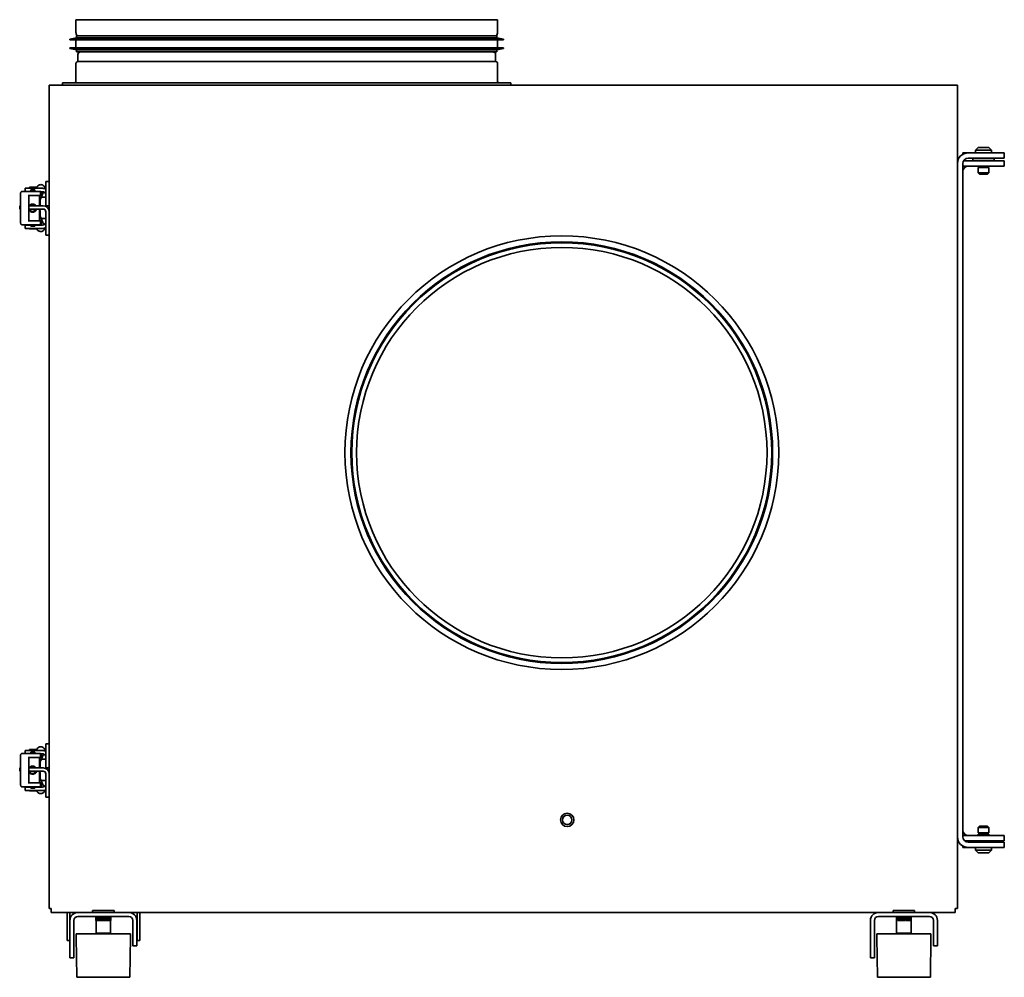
# Model space of a CAD drawing. Header units: millimetres. Extents: x 472 to 1208, y 236 to 952.
import ezdxf

# ---------------------------------------------------------------- set-up
doc = ezdxf.new("R2010")
doc.units = ezdxf.units.MM
doc.header["$LTSCALE"] = 4
doc.layers.add('Krawędzie widoczne(ISO)', color=7, linetype='Continuous', lineweight=35, true_color=0x262659)

msp = doc.modelspace()

# ---------------------------------------------------------------- linework, layer by layer
at = {"layer": 'Krawędzie widoczne(ISO)'}
for p, q in [((829.25, 951.75), (514.25, 951.75)), ((514.25, 942.25), (514.25, 951.75)), ((829.25, 942.25), (829.25, 951.75)), ((514.75, 938.16), (509.75, 937.25)), ((509.75, 937.25), (833.75, 937.25)), ((509.75, 937.25), (509.75, 936.75)), ((509.75, 936.75), (833.75, 936.75)), ((514.25, 936.75), (514.25, 930.75)), ((514.75, 939.75), (828.75, 939.75)), ((514.75, 939.75), (514.75, 938.16)), ((514.75, 938.16), (828.75, 938.16)), ((828.75, 939.75), (828.75, 938.16)), ((828.75, 938.16), (833.75, 937.25)), ((829.25, 936.75), (829.25, 930.75)), ((833.75, 937.25), (833.75, 936.75)), ((509.75, 930.75), (833.75, 930.75)), ((509.75, 930.75), (509.75, 930.25)), ((509.75, 930.25), (833.75, 930.25)), ((514.75, 929.34), (509.75, 930.25)), ((514.75, 929.34), (828.75, 929.34)), ((514.75, 929.34), (514.75, 927.75)), ((514.75, 927.75), (828.75, 927.75)), ((828.75, 929.34), (833.75, 930.25)), ((828.75, 929.34), (828.75, 927.75)), ((833.75, 930.75), (833.75, 930.25)), ((515.75, 920.45), (515.75, 925.75)), ((827.75, 920.45), (515.75, 920.45)), ((827.75, 920.45), (827.75, 925.75)), ((514.25, 905.45), (514.25, 918.95)), ((829.25, 905.45), (829.25, 918.95)), ((494.25, 902.75), (1172.75, 902.75)), ((494.25, 287.75), (494.25, 902.75)), ((839.25, 904.45), (504.25, 904.45)), ((504.25, 902.75), (504.25, 904.45)), ((839.25, 902.75), (839.25, 904.45)), ((1172.75, 902.75), (1172.75, 287.75)), ((1188.25, 856.25), (1186.25, 854.25)), ((1198.25, 854.25), (1186.25, 854.25)), ((1186.25, 852.25), (1186.25, 854.25)), ((1196.25, 856.25), (1188.25, 856.25)), ((1196.25, 856.25), (1198.25, 854.25)), ((1198.25, 852.25), (1198.25, 854.25)), ((1176.75, 852.25), (1180.75, 852.25)), ((1176.75, 851.18), (1176.75, 852.25)), ((1177.29, 846.25), (1207.75, 846.25)), ((1192.25, 852.25), (1180.75, 852.25)), ((1180.75, 848.25), (1192.25, 848.25)), ((1184.25, 846.65), (1184.25, 848.25)), ((1184.25, 846.65), (1200.25, 846.65)), ((1188.25, 846.25), (1188.25, 846.65)), ((1192.25, 852.25), (1207.75, 852.25)), ((1207.75, 848.25), (1192.25, 848.25)), ((1196.25, 846.25), (1196.25, 846.65)), ((1200.25, 846.65), (1200.25, 848.25)), ((1207.75, 848.25), (1207.75, 852.25)), ((1207.75, 842.25), (1207.75, 846.25)), ((1176.75, 341.25), (1176.75, 844.25)), ((1207.75, 842.25), (1176.75, 842.25)), ((1196.25, 841.25), (1188.25, 841.25)), ((1188.25, 837.25), (1188.25, 841.25)), ((1188.75, 841.25), (1188.75, 842.25)), ((1195.75, 841.25), (1195.75, 842.25)), ((1196.25, 837.25), (1196.25, 841.25)), ((1196.25, 837.25), (1188.25, 837.25)), ((1189.25, 836.25), (1188.25, 837.25)), ((1195.25, 836.25), (1189.25, 836.25)), ((1195.25, 836.25), (1196.25, 837.25)), ((476.25, 825.75), (483.25, 825.75)), ((476.25, 823.5), (476.25, 825.75)), ((484.77, 826.5), (479.57, 826.5)), ((479.57, 826.3), (479.57, 826.5)), ((484.77, 826.3), (479.57, 826.3)), ((480.12, 825.75), (479.57, 826.3)), ((480.59, 824.5), (483.59, 824.5)), ((480.59, 823.5), (480.59, 824.5)), ((483.25, 825.75), (489.25, 825.75)), ((483.59, 823.5), (483.59, 824.5)), ((484.21, 825.75), (484.77, 826.3)), ((485.01, 826.41), (484.71, 825.75)), ((484.77, 826.3), (484.77, 826.5)), ((491.75, 827.75), (491.75, 830.75)), ((494.25, 830.75), (491.75, 830.75)), ((491.75, 827.75), (491.75, 815.25)), ((472.81, 821.5), (472.81, 800.5)), ((478.39, 823.5), (474.07, 823.5)), ((487.4, 823.5), (478.39, 823.5)), ((479.19, 801.26), (479.19, 820.75)), ((479.19, 820.5), (487.4, 820.5)), ((487.09, 812.73), (487.09, 820.5)), ((487.63, 823.5), (487.4, 823.5)), ((487.4, 820.5), (487.67, 820.5)), ((490.1, 823.1), (487.45, 817.13)), ((487.67, 820.5), (487.67, 820.5)), ((487.9, 823), (487.9, 821)), ((489.25, 823.25), (488.06, 823.25)), ((488.17, 823), (488.17, 821)), ((488.39, 819.25), (491.75, 819.25)), ((472.25, 812.73), (472.81, 812.73)), ((472.25, 812.73), (472.25, 810.25)), ((472.25, 810.25), (472.81, 810.25)), ((479.19, 812.73), (480.25, 812.73)), ((479.19, 810.25), (480.25, 810.25)), ((489.75, 812.73), (480.25, 812.73)), ((489.75, 810.25), (480.25, 810.25)), ((481.85, 814), (481.96, 814)), ((487.09, 801.5), (487.09, 810.25)), ((487.48, 813.98), (487.46, 815.22)), ((487.51, 813.55), (487.51, 813.7)), ((491.75, 815.25), (491.75, 812.75)), ((491.75, 812.75), (494.25, 812.75)), ((491.75, 812.26), (491.75, 812.75)), ((481.85, 808), (481.96, 808)), ((490.29, 798.48), (487.45, 804.87)), ((487.46, 806.79), (487.48, 808.03)), ((487.51, 808.3), (487.51, 808.45)), ((488.17, 803.25), (491.75, 803.25)), ((491.75, 808.25), (491.75, 793.75)), ((474.07, 798.5), (478.39, 798.5)), ((476.25, 798.25), (480.59, 798.25)), ((476.25, 795.75), (476.25, 798.25)), ((483.25, 795.75), (476.25, 795.75)), ((478.39, 798.5), (487.4, 798.5)), ((487.4, 801.5), (479.19, 801.5)), ((479.61, 795.75), (479.57, 795.7)), ((479.57, 795.7), (484.77, 795.7)), ((479.57, 795.7), (479.57, 795.5)), ((479.57, 795.5), (484.77, 795.5)), ((480.59, 798.5), (480.59, 797.5)), ((483.59, 797.5), (480.59, 797.5)), ((489.25, 795.75), (483.25, 795.75)), ((483.59, 798.5), (483.59, 797.5)), ((483.59, 798.25), (489.25, 798.25)), ((483.67, 798.5), (483.67, 798.25)), ((483.83, 798.25), (483.71, 798.5)), ((484.72, 795.75), (484.77, 795.7)), ((484.77, 795.7), (484.77, 795.5)), ((485.01, 795.59), (484.94, 795.75)), ((487.67, 801.5), (487.4, 801.5)), ((487.4, 798.5), (487.67, 798.5)), ((487.67, 801.5), (487.67, 801.5)), ((487.67, 798.5), (487.67, 798.5)), ((487.9, 801), (487.9, 799)), ((488.17, 801), (488.17, 799)), ((491.75, 790.75), (491.75, 793.75)), ((494.25, 790.75), (491.75, 790.75)), ((476.25, 405.75), (483.25, 405.75)), ((476.25, 403.5), (476.25, 405.75)), ((484.77, 406.5), (479.57, 406.5)), ((479.57, 406.3), (479.57, 406.5)), ((484.77, 406.3), (479.57, 406.3)), ((480.12, 405.75), (479.57, 406.3)), ((483.25, 405.75), (489.25, 405.75)), ((484.21, 405.75), (484.77, 406.3)), ((485.01, 406.41), (484.71, 405.75)), ((484.77, 406.3), (484.77, 406.5)), ((491.75, 407.75), (491.75, 410.75)), ((494.25, 410.75), (491.75, 410.75)), ((491.75, 407.75), (491.75, 395.25)), ((472.81, 401.5), (472.81, 380.5)), ((478.39, 403.5), (474.07, 403.5)), ((487.4, 403.5), (478.39, 403.5)), ((479.19, 381.26), (479.19, 400.75)), ((479.19, 400.5), (487.4, 400.5)), ((480.59, 404.5), (483.59, 404.5)), ((480.59, 403.5), (480.59, 404.5)), ((483.59, 403.5), (483.59, 404.5)), ((487.09, 392.73), (487.09, 400.5)), ((487.63, 403.5), (487.4, 403.5)), ((487.4, 400.5), (487.67, 400.5)), ((490.1, 403.1), (487.45, 397.13)), ((487.67, 400.5), (487.67, 400.5)), ((487.9, 403), (487.9, 401)), ((489.25, 403.25), (488.06, 403.25)), ((488.17, 403), (488.17, 401)), ((488.39, 399.25), (491.75, 399.25)), ((472.25, 392.73), (472.81, 392.73)), ((472.25, 392.73), (472.25, 390.25)), ((472.25, 390.25), (472.81, 390.25)), ((479.19, 392.73), (480.25, 392.73)), ((479.19, 390.25), (480.25, 390.25)), ((489.75, 392.73), (480.25, 392.73)), ((489.75, 390.25), (480.25, 390.25)), ((481.85, 394), (481.96, 394)), ((487.09, 381.5), (487.09, 390.25)), ((487.48, 393.98), (487.46, 395.22)), ((487.51, 393.55), (487.51, 393.7)), ((491.75, 395.25), (491.75, 392.75)), ((491.75, 392.26), (491.75, 392.75)), ((491.75, 392.75), (494.25, 392.75)), ((481.85, 388), (481.96, 388)), ((490.29, 378.48), (487.45, 384.87)), ((487.46, 386.79), (487.48, 388.03)), ((487.51, 388.3), (487.51, 388.45)), ((488.17, 383.25), (491.75, 383.25)), ((491.75, 388.25), (491.75, 373.75)), ((474.07, 378.5), (478.39, 378.5)), ((476.25, 378.25), (480.59, 378.25)), ((476.25, 375.75), (476.25, 378.25)), ((483.25, 375.75), (476.25, 375.75)), ((478.39, 378.5), (487.4, 378.5)), ((487.4, 381.5), (479.19, 381.5)), ((479.61, 375.75), (479.57, 375.7)), ((479.57, 375.7), (484.77, 375.7)), ((479.57, 375.7), (479.57, 375.5)), ((479.57, 375.5), (484.77, 375.5)), ((480.59, 378.5), (480.59, 377.5)), ((483.59, 377.5), (480.59, 377.5)), ((489.25, 375.75), (483.25, 375.75)), ((483.59, 378.5), (483.59, 377.5)), ((483.59, 378.25), (489.25, 378.25)), ((483.67, 378.5), (483.67, 378.25)), ((483.83, 378.25), (483.71, 378.5)), ((484.72, 375.75), (484.77, 375.7)), ((484.77, 375.7), (484.77, 375.5)), ((485.01, 375.59), (484.94, 375.75)), ((487.67, 381.5), (487.4, 381.5)), ((487.4, 378.5), (487.67, 378.5)), ((487.67, 381.5), (487.67, 381.5)), ((487.67, 378.5), (487.67, 378.5)), ((487.9, 381), (487.9, 379)), ((488.17, 381), (488.17, 379)), ((491.75, 370.75), (491.75, 373.75)), ((494.25, 370.75), (491.75, 370.75)), ((1189.25, 349.25), (1188.25, 348.25)), ((1188.25, 348.25), (1196.25, 348.25)), ((1188.25, 348.25), (1188.25, 344.25)), ((1189.25, 349.25), (1195.25, 349.25)), ((1195.25, 349.25), (1196.25, 348.25)), ((1196.25, 348.25), (1196.25, 344.25)), ((1176.75, 342.25), (1207.75, 342.25)), ((1188.25, 344.25), (1196.25, 344.25)), ((1188.25, 343.25), (1196.25, 343.25)), ((1188.25, 343.25), (1188.25, 342.25)), ((1188.75, 344.25), (1188.75, 343.25)), ((1195.75, 344.25), (1195.75, 343.25)), ((1196.25, 343.25), (1196.25, 342.25)), ((1207.75, 338.25), (1207.75, 342.25)), ((1176.75, 333.25), (1176.75, 334.32)), ((1180.75, 333.25), (1176.75, 333.25)), ((1207.75, 338.25), (1178.1, 338.25)), ((1180.75, 337.25), (1192.25, 337.25)), ((1192.25, 333.25), (1180.75, 333.25)), ((1186.25, 333.25), (1186.25, 331.25)), ((1186.25, 331.25), (1198.25, 331.25)), ((1188.25, 329.25), (1186.25, 331.25)), ((1188.25, 338.25), (1188.25, 337.25)), ((1192.25, 337.25), (1207.75, 337.25)), ((1207.75, 333.25), (1192.25, 333.25)), ((1196.25, 338.25), (1196.25, 337.25)), ((1196.25, 329.25), (1198.25, 331.25)), ((1198.25, 333.25), (1198.25, 331.25)), ((1207.75, 333.25), (1207.75, 337.25)), ((1188.25, 329.25), (1196.25, 329.25)), ((495.85, 287.75), (494.25, 287.75)), ((495.85, 284.75), (495.85, 287.75)), ((1171.15, 284.75), (1171.15, 287.75)), ((1172.75, 287.75), (1171.15, 287.75)), ((495.85, 284.75), (515.75, 284.75)), ((507.75, 263.75), (507.75, 284.75)), ((509.75, 278.75), (509.75, 284.75)), ((515.75, 284.75), (553.75, 284.75)), ((515.75, 281.75), (553.75, 281.75)), ((526.75, 286.25), (542.75, 286.25)), ((526.75, 286.25), (526.75, 284.75)), ((529.25, 281.75), (529.25, 278.75)), ((529.26, 281.75), (529.26, 278.75)), ((529.28, 281.75), (529.28, 278.75)), ((529.32, 281.75), (529.32, 278.75)), ((529.37, 281.75), (529.37, 278.75)), ((529.44, 281.75), (529.44, 278.75)), ((529.49, 281.75), (529.49, 278.75)), ((529.52, 281.75), (529.52, 278.75)), ((529.62, 281.75), (529.62, 278.75)), ((529.67, 281.75), (529.67, 278.75)), ((529.73, 281.75), (529.73, 278.75)), ((529.86, 281.75), (529.86, 278.75)), ((529.9, 281.75), (529.9, 278.75)), ((529.99, 281.75), (529.99, 278.75)), ((530.15, 281.75), (530.15, 278.75)), ((530.19, 281.75), (530.19, 278.75)), ((530.3, 281.75), (530.3, 278.75)), ((530.49, 281.75), (530.49, 278.75)), ((530.53, 281.75), (530.53, 278.75)), ((530.67, 281.75), (530.67, 278.75)), ((530.87, 281.75), (530.87, 278.75)), ((530.91, 281.75), (530.91, 278.75)), ((531.08, 281.75), (531.08, 278.75)), ((531.3, 281.75), (531.3, 278.75)), ((531.34, 281.75), (531.34, 278.75)), ((531.52, 281.75), (531.52, 278.75)), ((531.77, 281.75), (531.77, 278.75)), ((531.8, 281.75), (531.8, 278.75)), ((532.01, 281.75), (532.01, 278.75)), ((532.27, 281.75), (532.27, 278.75)), ((532.3, 281.75), (532.3, 278.75)), ((532.52, 281.75), (532.52, 278.75)), ((532.8, 281.75), (532.8, 278.75)), ((532.82, 281.75), (532.82, 278.75)), ((533.06, 281.75), (533.06, 278.75)), ((533.35, 281.75), (533.35, 278.75)), ((533.36, 281.75), (533.36, 278.75)), ((533.61, 281.75), (533.61, 278.75)), ((533.91, 281.75), (533.91, 278.75)), ((533.92, 281.75), (533.92, 278.75)), ((534.18, 281.75), (534.18, 278.75)), ((534.48, 281.75), (534.48, 278.75)), ((534.49, 281.75), (534.49, 278.75)), ((534.76, 278.75), (534.76, 281.75)), ((534.76, 281.75), (534.76, 278.75)), ((535.06, 281.75), (535.06, 278.75)), ((535.33, 278.75), (535.33, 281.75)), ((535.33, 281.75), (535.33, 278.75)), ((535.63, 281.75), (535.63, 278.75)), ((535.89, 278.75), (535.89, 281.75)), ((535.9, 281.75), (535.9, 278.75)), ((536.19, 281.75), (536.19, 278.75)), ((536.44, 278.75), (536.44, 281.75)), ((536.46, 281.75), (536.46, 278.75)), ((536.74, 281.75), (536.74, 278.75)), ((536.97, 278.75), (536.97, 281.75)), ((537, 281.75), (537, 278.75)), ((537.27, 281.75), (537.27, 278.75)), ((537.48, 278.75), (537.48, 281.75)), ((537.51, 281.75), (537.51, 278.75)), ((537.76, 281.75), (537.76, 278.75)), ((537.96, 278.75), (537.96, 281.75)), ((537.99, 281.75), (537.99, 278.75)), ((538.23, 281.75), (538.23, 278.75)), ((538.4, 278.75), (538.4, 281.75)), ((538.44, 281.75), (538.44, 278.75)), ((538.66, 281.75), (538.66, 278.75)), ((538.81, 278.75), (538.81, 281.75)), ((538.84, 281.75), (538.84, 278.75)), ((539.04, 281.75), (539.04, 278.75)), ((539.16, 278.75), (539.16, 281.75)), ((539.21, 281.75), (539.21, 278.75)), ((539.38, 281.75), (539.38, 278.75)), ((539.47, 278.75), (539.47, 281.75)), ((539.52, 281.75), (539.52, 278.75)), ((539.66, 281.75), (539.66, 278.75)), ((539.73, 278.75), (539.73, 281.75)), ((539.78, 281.75), (539.78, 278.75)), ((539.89, 281.75), (539.89, 278.75)), ((539.94, 278.75), (539.94, 281.75)), ((539.99, 281.75), (539.99, 278.75)), ((540.07, 281.75), (540.07, 278.75)), ((540.08, 278.75), (540.08, 281.75)), ((540.13, 281.75), (540.13, 278.75)), ((540.19, 281.75), (540.19, 278.75)), ((540.22, 281.75), (540.22, 278.75)), ((540.25, 281.75), (540.25, 278.75)), ((540.25, 281.75), (540.25, 278.75)), ((542.75, 286.25), (542.75, 284.75)), ((553.75, 284.75), (1113.75, 284.75)), ((559.95, 284.75), (559.95, 263.75)), ((561.95, 284.75), (561.95, 263.75)), ((1113.75, 284.75), (1151.75, 284.75)), ((1113.75, 281.75), (1151.75, 281.75)), ((1124.75, 286.25), (1140.75, 286.25)), ((1124.75, 286.25), (1124.75, 284.75)), ((1127.25, 281.75), (1127.25, 278.75)), ((1127.25, 281.75), (1127.25, 278.75)), ((1127.27, 281.75), (1127.27, 278.75)), ((1127.3, 281.75), (1127.3, 278.75)), ((1127.35, 281.75), (1127.35, 278.75)), ((1127.4, 281.75), (1127.4, 278.75)), ((1127.41, 281.75), (1127.41, 278.75)), ((1127.49, 281.75), (1127.49, 278.75)), ((1127.54, 281.75), (1127.54, 278.75)), ((1127.58, 281.75), (1127.58, 278.75)), ((1127.69, 281.75), (1127.69, 278.75)), ((1127.74, 281.75), (1127.74, 278.75)), ((1127.81, 281.75), (1127.81, 278.75)), ((1127.94, 281.75), (1127.94, 278.75)), ((1127.99, 281.75), (1127.99, 278.75)), ((1128.09, 281.75), (1128.09, 278.75)), ((1128.25, 281.75), (1128.25, 278.75)), ((1128.29, 281.75), (1128.29, 278.75)), ((1128.42, 281.75), (1128.42, 278.75)), ((1128.61, 281.75), (1128.61, 278.75)), ((1128.65, 281.75), (1128.65, 278.75)), ((1128.79, 281.75), (1128.79, 278.75)), ((1129.01, 281.75), (1129.01, 278.75)), ((1129.04, 281.75), (1129.04, 278.75)), ((1129.22, 281.75), (1129.22, 278.75)), ((1129.45, 281.75), (1129.45, 278.75)), ((1129.48, 281.75), (1129.48, 278.75)), ((1129.68, 281.75), (1129.68, 278.75)), ((1129.93, 281.75), (1129.93, 278.75)), ((1129.96, 281.75), (1129.96, 278.75)), ((1130.17, 281.75), (1130.17, 278.75)), ((1130.44, 281.75), (1130.44, 278.75)), ((1130.46, 281.75), (1130.46, 278.75)), ((1130.69, 281.75), (1130.69, 278.75)), ((1130.97, 281.75), (1130.97, 278.75)), ((1130.99, 281.75), (1130.99, 278.75)), ((1131.24, 281.75), (1131.24, 278.75)), ((1131.53, 281.75), (1131.53, 278.75)), ((1131.54, 281.75), (1131.54, 278.75)), ((1131.8, 281.75), (1131.8, 278.75)), ((1132.09, 281.75), (1132.09, 278.75)), ((1132.1, 281.75), (1132.1, 278.75)), ((1132.37, 281.75), (1132.37, 278.75)), ((1132.67, 281.75), (1132.67, 278.75)), ((1132.67, 281.75), (1132.67, 278.75)), ((1132.94, 278.75), (1132.94, 281.75)), ((1132.94, 281.75), (1132.94, 278.75)), ((1133.24, 281.75), (1133.24, 278.75)), ((1133.51, 278.75), (1133.51, 281.75)), ((1133.52, 281.75), (1133.52, 278.75)), ((1133.81, 281.75), (1133.81, 278.75)), ((1134.07, 278.75), (1134.07, 281.75)), ((1134.08, 281.75), (1134.08, 278.75)), ((1134.37, 281.75), (1134.37, 278.75)), ((1134.61, 278.75), (1134.61, 281.75)), ((1134.63, 281.75), (1134.63, 278.75)), ((1134.91, 281.75), (1134.91, 278.75)), ((1135.14, 278.75), (1135.14, 281.75)), ((1135.16, 281.75), (1135.16, 278.75)), ((1135.43, 281.75), (1135.43, 278.75)), ((1135.64, 278.75), (1135.64, 281.75)), ((1135.67, 281.75), (1135.67, 278.75)), ((1135.92, 281.75), (1135.92, 278.75)), ((1136.11, 278.75), (1136.11, 281.75)), ((1136.14, 281.75), (1136.14, 278.75)), ((1136.37, 281.75), (1136.37, 278.75)), ((1136.54, 278.75), (1136.54, 281.75)), ((1136.57, 281.75), (1136.57, 278.75)), ((1136.78, 281.75), (1136.78, 278.75)), ((1136.93, 278.75), (1136.93, 281.75)), ((1136.97, 281.75), (1136.97, 278.75)), ((1137.15, 281.75), (1137.15, 278.75)), ((1137.27, 278.75), (1137.27, 281.75)), ((1137.31, 281.75), (1137.31, 278.75)), ((1137.47, 281.75), (1137.47, 278.75)), ((1137.56, 278.75), (1137.56, 281.75)), ((1137.61, 281.75), (1137.61, 278.75)), ((1137.74, 281.75), (1137.74, 278.75)), ((1137.8, 278.75), (1137.8, 281.75)), ((1137.85, 281.75), (1137.85, 278.75)), ((1137.96, 281.75), (1137.96, 278.75)), ((1137.99, 278.75), (1137.99, 281.75)), ((1138.04, 281.75), (1138.04, 278.75)), ((1138.11, 281.75), (1138.11, 278.75)), ((1138.12, 278.75), (1138.12, 281.75)), ((1138.17, 281.75), (1138.17, 278.75)), ((1138.21, 281.75), (1138.21, 278.75)), ((1138.24, 281.75), (1138.24, 278.75)), ((1138.25, 281.75), (1138.25, 278.75)), ((1140.75, 286.25), (1140.75, 284.75)), ((1151.75, 284.75), (1171.15, 284.75)), ((509.75, 278.75), (509.75, 255.75)), ((512.75, 255.75), (512.75, 278.75)), ((529.25, 278.75), (529.26, 278.75)), ((529.26, 278.75), (529.28, 278.75)), ((529.28, 278.75), (529.32, 278.75)), ((529.3, 278.75), (529.3, 269.25)), ((529.32, 278.75), (529.37, 278.75)), ((529.37, 278.75), (529.44, 278.75)), ((529.44, 278.75), (529.49, 278.75)), ((529.52, 278.75), (529.62, 278.75)), ((529.62, 278.75), (529.67, 278.75)), ((529.73, 278.75), (529.86, 278.75)), ((529.86, 278.75), (529.9, 278.75)), ((529.99, 278.75), (530.15, 278.75)), ((530.15, 278.75), (530.19, 278.75)), ((530.3, 278.75), (530.49, 278.75)), ((530.49, 278.75), (530.53, 278.75)), ((530.67, 278.75), (530.87, 278.75)), ((530.87, 278.75), (530.91, 278.75)), ((531.08, 278.75), (531.3, 278.75)), ((531.3, 278.75), (531.34, 278.75)), ((531.52, 278.75), (531.77, 278.75)), ((531.77, 278.75), (531.8, 278.75)), ((532.01, 278.75), (532.27, 278.75)), ((532.27, 278.75), (532.3, 278.75)), ((532.52, 278.75), (532.8, 278.75)), ((532.8, 278.75), (532.82, 278.75)), ((533.06, 278.75), (533.35, 278.75)), ((533.35, 278.75), (533.36, 278.75)), ((533.61, 278.75), (533.91, 278.75)), ((533.91, 278.75), (533.92, 278.75)), ((534.18, 278.75), (534.48, 278.75)), ((534.48, 278.75), (534.49, 278.75)), ((534.76, 278.75), (535.06, 278.75)), ((534.76, 278.75), (534.76, 278.75)), ((535.33, 278.75), (535.63, 278.75)), ((535.33, 278.75), (535.33, 278.75)), ((535.89, 278.75), (535.9, 278.75)), ((535.9, 278.75), (536.19, 278.75)), ((536.44, 278.75), (536.46, 278.75)), ((536.46, 278.75), (536.74, 278.75)), ((536.97, 278.75), (537, 278.75)), ((537, 278.75), (537.27, 278.75)), ((537.48, 278.75), (537.51, 278.75)), ((537.51, 278.75), (537.76, 278.75)), ((537.96, 278.75), (537.99, 278.75)), ((537.99, 278.75), (538.23, 278.75)), ((538.4, 278.75), (538.44, 278.75)), ((538.44, 278.75), (538.66, 278.75)), ((538.81, 278.75), (538.84, 278.75)), ((538.84, 278.75), (539.04, 278.75)), ((539.16, 278.75), (539.21, 278.75)), ((539.21, 278.75), (539.38, 278.75)), ((539.47, 278.75), (539.52, 278.75)), ((539.52, 278.75), (539.66, 278.75)), ((539.73, 278.75), (539.78, 278.75)), ((539.78, 278.75), (539.89, 278.75)), ((539.94, 278.75), (539.99, 278.75)), ((539.99, 278.75), (540.07, 278.75)), ((540.08, 278.75), (540.13, 278.75)), ((540.13, 278.75), (540.19, 278.75)), ((540.19, 278.75), (540.22, 278.75)), ((540.2, 278.75), (540.2, 269.25)), ((540.22, 278.75), (540.25, 278.75)), ((540.25, 278.75), (540.25, 278.75)), ((556.75, 264.75), (556.75, 278.75)), ((559.75, 264.75), (559.75, 278.75)), ((1107.75, 278.75), (1107.75, 255.75)), ((1110.75, 255.75), (1110.75, 278.75)), ((1127.25, 278.75), (1127.27, 278.75)), ((1127.25, 278.75), (1127.25, 278.75)), ((1127.27, 278.75), (1127.3, 278.75)), ((1127.3, 278.75), (1127.35, 278.75)), ((1127.3, 278.75), (1127.3, 269.25)), ((1127.35, 278.75), (1127.4, 278.75)), ((1127.41, 278.75), (1127.49, 278.75)), ((1127.49, 278.75), (1127.54, 278.75)), ((1127.58, 278.75), (1127.69, 278.75)), ((1127.69, 278.75), (1127.74, 278.75)), ((1127.81, 278.75), (1127.94, 278.75)), ((1127.94, 278.75), (1127.99, 278.75)), ((1128.09, 278.75), (1128.25, 278.75)), ((1128.25, 278.75), (1128.29, 278.75)), ((1128.42, 278.75), (1128.61, 278.75)), ((1128.61, 278.75), (1128.65, 278.75)), ((1128.79, 278.75), (1129.01, 278.75)), ((1129.01, 278.75), (1129.04, 278.75)), ((1129.22, 278.75), (1129.45, 278.75)), ((1129.45, 278.75), (1129.48, 278.75)), ((1129.68, 278.75), (1129.93, 278.75)), ((1129.93, 278.75), (1129.96, 278.75)), ((1130.17, 278.75), (1130.44, 278.75)), ((1130.44, 278.75), (1130.46, 278.75)), ((1130.69, 278.75), (1130.97, 278.75)), ((1130.97, 278.75), (1130.99, 278.75)), ((1131.24, 278.75), (1131.53, 278.75)), ((1131.53, 278.75), (1131.54, 278.75)), ((1131.8, 278.75), (1132.09, 278.75)), ((1132.09, 278.75), (1132.1, 278.75)), ((1132.37, 278.75), (1132.67, 278.75)), ((1132.67, 278.75), (1132.67, 278.75)), ((1132.94, 278.75), (1133.24, 278.75)), ((1132.94, 278.75), (1132.94, 278.75)), ((1133.51, 278.75), (1133.52, 278.75)), ((1133.52, 278.75), (1133.81, 278.75)), ((1134.07, 278.75), (1134.08, 278.75)), ((1134.08, 278.75), (1134.37, 278.75)), ((1134.61, 278.75), (1134.63, 278.75)), ((1134.63, 278.75), (1134.91, 278.75)), ((1135.14, 278.75), (1135.16, 278.75)), ((1135.16, 278.75), (1135.43, 278.75)), ((1135.64, 278.75), (1135.67, 278.75)), ((1135.67, 278.75), (1135.92, 278.75)), ((1136.11, 278.75), (1136.14, 278.75)), ((1136.14, 278.75), (1136.37, 278.75)), ((1136.54, 278.75), (1136.57, 278.75)), ((1136.57, 278.75), (1136.78, 278.75)), ((1136.93, 278.75), (1136.97, 278.75)), ((1136.97, 278.75), (1137.15, 278.75)), ((1137.27, 278.75), (1137.31, 278.75)), ((1137.31, 278.75), (1137.47, 278.75)), ((1137.56, 278.75), (1137.61, 278.75)), ((1137.61, 278.75), (1137.74, 278.75)), ((1137.8, 278.75), (1137.85, 278.75)), ((1137.85, 278.75), (1137.96, 278.75)), ((1137.99, 278.75), (1138.04, 278.75)), ((1138.04, 278.75), (1138.11, 278.75)), ((1138.12, 278.75), (1138.17, 278.75)), ((1138.17, 278.75), (1138.21, 278.75)), ((1138.2, 278.75), (1138.2, 269.25)), ((1138.21, 278.75), (1138.24, 278.75)), ((1138.24, 278.75), (1138.25, 278.75)), ((1154.75, 264.75), (1154.75, 278.75)), ((1157.75, 264.75), (1157.75, 278.75)), ((514.55, 268.75), (554.95, 268.75)), ((514.55, 266.25), (514.55, 268.75)), ((514.95, 236.25), (514.55, 266.25)), ((529.3, 269.25), (540.2, 269.25)), ((529.8, 268.75), (529.3, 269.25)), ((539.7, 268.75), (540.2, 269.25)), ((554.55, 236.25), (554.95, 266.25)), ((554.95, 266.25), (554.95, 268.75)), ((1112.55, 268.75), (1152.95, 268.75)), ((1112.55, 266.25), (1112.55, 268.75)), ((1112.95, 236.25), (1112.55, 266.25)), ((1127.3, 269.25), (1138.2, 269.25)), ((1127.8, 268.75), (1127.3, 269.25)), ((1137.7, 268.75), (1138.2, 269.25)), ((1152.55, 236.25), (1152.95, 266.25)), ((1152.95, 266.25), (1152.95, 268.75)), ((507.75, 263.75), (509.75, 263.75)), ((556.75, 259.75), (556.75, 264.75)), ((556.75, 259.75), (559.75, 259.75)), ((559.75, 264.75), (559.75, 259.75)), ((561.95, 263.75), (559.95, 263.75)), ((1154.75, 259.75), (1154.75, 264.75)), ((1154.75, 259.75), (1157.75, 259.75)), ((1157.75, 264.75), (1157.75, 259.75)), ((509.75, 250.75), (509.75, 255.75)), ((509.75, 250.75), (512.75, 250.75)), ((512.75, 255.75), (512.75, 250.75)), ((1107.75, 250.75), (1107.75, 255.75)), ((1107.75, 250.75), (1110.75, 250.75)), ((1110.75, 255.75), (1110.75, 250.75)), ((554.55, 236.25), (514.95, 236.25)), ((1152.55, 236.25), (1112.95, 236.25))]:
    msp.add_line(p, q, dxfattribs=at)
for centre, radius in [((877.2, 628.25), 162), ((877.2, 628.25), 157.5), ((877.2, 628.25), 156.8), ((877.2, 628.25), 153.3), ((881.25, 353.85), 5), ((881.25, 353.85), 3.5)]:
    msp.add_circle(centre, radius, dxfattribs=at)
for centre, radius, start, end in [((517.75, 942.25), 3.5, 180, 225.58469), ((825.75, 942.25), 3.5, 314.41531, 0), ((517.75, 925.75), 2, 90, 180), ((825.75, 925.75), 2, 0, 90), ((515.75, 918.95), 1.5, 90, 180), ((827.75, 918.95), 1.5, 0, 90), ((513.25, 905.45), 1, 270, 0), ((830.25, 905.45), 1, 180, 270), ((1180.75, 844.25), 8, 90, 180), ((1180.75, 844.25), 4, 90, 180), ((1180.75, 838.25), 4, 90, 180), ((489.25, 820.75), 5, 60, 90), ((487.67, 821), 0.5, 270, 0), ((487.67, 823), 0.5, 0, 29.64274), ((489.25, 820.75), 2.5, 23.57818, 90), ((489.75, 808.23), 4.5, 0, 90), ((489.75, 808.25), 2, 0, 90), ((487.67, 801), 0.5, 0, 90), ((487.67, 799), 0.5, 270, 0), ((489.25, 800.75), 2.5, 270, 0), ((489.25, 800.75), 5, 270, 300), ((489.25, 400.75), 5, 60, 90), ((487.67, 401), 0.5, 270, 0), ((487.67, 403), 0.5, 0, 29.64274), ((489.25, 400.75), 2.5, 23.57818, 90), ((489.75, 388.23), 4.5, 0, 90), ((489.75, 388.25), 2, 0, 90), ((487.67, 381), 0.5, 0, 90), ((487.67, 379), 0.5, 270, 0), ((489.25, 380.75), 2.5, 270, 0), ((489.25, 380.75), 5, 270, 300), ((1180.75, 346.25), 4, 180, 270), ((1180.75, 341.25), 8, 180, 270), ((1180.75, 341.25), 4, 180, 270), ((515.75, 278.75), 6, 90, 180), ((515.75, 278.75), 3, 90, 180), ((553.75, 278.75), 6, 0, 90), ((553.75, 278.75), 3, 0, 90), ((1113.75, 278.75), 6, 90, 180), ((1113.75, 278.75), 3, 90, 180), ((1151.75, 278.75), 6, 0, 90), ((1151.75, 278.75), 3, 0, 90)]:
    msp.add_arc(centre, radius, start, end, dxfattribs=at)
for centre, major_axis, ratio, start_param, end_param in [((478.69, 821), (0.434, -0.434), 0.573613, 0.520791, 1.050005), ((487.4, 823), (0, 0.5), 0.99848, 4.712389, 6.283185), ((487.4, 821), (0, -0.5), 0.99848, 0, 1.570796), ((487.47, 819.28), (0, 4.3), 0.004515, 2.107546, 2.796252), ((487.63, 823), (0.5, 0), 0.999984, 0.517363, 1.570796), ((481.85, 811), (0, -3), 0.999657, 5.189628, 7.60037), ((481.85, 811), (0, 3), 0.999657, 5.325929, 7.240442), ((481.84, 811), (0, -2.5), 0.999657, 5.018216, 7.548155), ((481.84, 811), (0, 2.5), 0.999657, 5.475147, 7.091223), ((486.21, 813.7), (1.3, 0), 0.999324, 0, 0.818833), ((486.21, 813.55), (1.3, 0), 0.999324, 5.597957, 6.283185), ((486.21, 808.45), (1.3, 0), 0.999324, 0, 0.616799), ((486.21, 808.3), (1.3, 0), 0.999324, 5.464353, 6.283185), ((487.47, 802.72), (0, 4.3), 0.004515, 0.345341, 1.034047), ((478.69, 801), (0.434, 0.434), 0.573613, 5.23318, 5.762394), ((487.4, 801), (0, 0.5), 0.99848, 4.712389, 6.283185), ((487.4, 799), (0, -0.5), 0.99848, 0, 1.570796), ((478.69, 401), (0.434, -0.434), 0.573613, 0.520791, 1.050005), ((487.4, 403), (0, 0.5), 0.99848, 4.712389, 6.283185), ((487.4, 401), (0, -0.5), 0.99848, 0, 1.570796), ((487.63, 403), (0.5, 0), 0.999984, 0.517363, 1.570796), ((481.85, 391), (0, -3), 0.999657, 5.189628, 7.60037), ((481.85, 391), (0, 3), 0.999657, 5.325929, 7.240442), ((481.84, 391), (0, -2.5), 0.999657, 5.018216, 7.548155), ((481.84, 391), (0, 2.5), 0.999657, 5.475147, 7.091223), ((486.21, 393.7), (1.3, 0), 0.999324, 0, 0.818833), ((486.21, 393.55), (1.3, 0), 0.999324, 5.597957, 6.283185), ((487.47, 399.28), (0, 4.3), 0.004515, 2.107546, 2.796252), ((486.21, 388.3), (1.3, 0), 0.999324, 5.464353, 6.283185), ((486.21, 388.45), (1.3, 0), 0.999324, 0, 0.616799), ((487.47, 382.72), (0, 4.3), 0.004515, 0.345341, 1.034047), ((478.69, 381), (0.434, 0.434), 0.573613, 5.23318, 5.762394), ((487.4, 381), (0, 0.5), 0.99848, 4.712389, 6.283185), ((487.4, 379), (0, -0.5), 0.99848, 0, 1.570796)]:
    msp.add_ellipse(centre, major_axis=major_axis, ratio=ratio, start_param=start_param, end_param=end_param, dxfattribs=at)
for points, knots in [([(491.42, 825.25), (491.4, 825.36), (491.37, 825.46), (491.27, 825.85), (491.18, 826.14), (490.93, 826.68), (490.81, 826.9), (490.52, 827.29), (490.41, 827.43), (490.02, 827.81), (489.69, 828.07), (488.89, 828.4), (488.51, 828.49), (487.76, 828.51), (487.41, 828.46), (486.78, 828.26), (486.5, 828.12), (485.99, 827.78), (485.79, 827.58), (485.42, 827.16), (485.29, 826.95), (485.11, 826.64), (485.05, 826.52), (485.01, 826.41)], [5.7186723, 5.7186723, 5.7186723, 5.7186723, 5.7844999, 5.7844999, 5.9736936, 5.9736936, 6.084838, 6.084838, 6.1393223, 6.1393223, 6.2228942, 6.2228942, 6.2792584, 6.2792584, 6.3283757, 6.3283757, 6.3816219, 6.3816219, 6.4487975, 6.4487975, 6.5414462, 6.5414462, 6.6043259, 6.6043259, 6.6043259, 6.6043259]), ([(474.07, 823.5), (473.95, 823.5), (473.84, 823.48), (473.61, 823.39), (473.51, 823.32), (473.3, 823.13), (473.21, 823.01), (473.05, 822.73), (472.99, 822.57), (472.89, 822.24), (472.85, 822.06), (472.82, 821.76), (472.81, 821.63), (472.81, 821.5)], [6.283185, 6.283185, 6.283185, 6.283185, 6.484247, 6.484247, 6.70984, 6.70984, 7.009514, 7.009514, 7.323674, 7.323674, 7.637833, 7.637833, 7.853982, 7.853982, 7.853982, 7.853982]), ([(487.33, 817.89), (487.33, 817.93), (487.33, 817.97), (487.32, 818.08), (487.31, 818.14), (487.27, 818.35), (487.22, 818.5), (487.13, 818.69), (487.11, 818.73), (487.09, 818.77)], [-0.2530272, -0.2530272, -0.2530272, -0.2530272, -0.2333735, -0.2333735, -0.2053472, -0.2053472, -0.1418348, -0.1418348, -0.1264867, -0.1264867, -0.1264867, -0.1264867]), ([(487.33, 817.89), (487.33, 817.88), (487.33, 817.87), (487.34, 817.85), (487.34, 817.84), (487.34, 817.8), (487.35, 817.78), (487.35, 817.77), (487.35, 817.77), (487.35, 817.76)], [0.0000904, 0.0000904, 0.0000904, 0.0000904, 0.00316002, 0.00316002, 0.00659681, 0.00659681, 0.01476666, 0.01476666, 0.01599111, 0.01599111, 0.01599111, 0.01599111]), ([(487.45, 817.08), (487.45, 817.2), (487.44, 817.32), (487.41, 817.5), (487.4, 817.56), (487.38, 817.65), (487.37, 817.68), (487.36, 817.73), (487.36, 817.74), (487.35, 817.76), (487.35, 817.76), (487.35, 817.76)], [-0.09338989, -0.09338989, -0.09338989, -0.09338989, -0.05316077, -0.05316077, -0.03324118, -0.03324118, -0.02202638, -0.02202638, -0.01539835, -0.01539835, -0.0145931, -0.0145931, -0.0145931, -0.0145931]), ([(491.54, 821.75), (491.59, 821.63), (491.64, 821.5), (491.7, 821.25), (491.72, 821.13), (491.74, 820.95), (491.75, 820.88), (491.75, 820.78), (491.75, 820.75), (491.75, 820.75)], [0.1714017, 0.1714017, 0.1714017, 0.1714017, 0.2104489, 0.2104489, 0.249496, 0.249496, 0.2872054, 0.2872054, 0.3249147, 0.3249147, 0.3249147, 0.3249147]), ([(481.96, 814), (482.35, 814), (482.76, 813.92), (483.5, 813.61), (483.83, 813.38), (484.22, 813.01), (484.33, 812.87), (484.43, 812.73)], [0.4663304, 0.4663304, 0.4663304, 0.4663304, 0.5825356, 0.5825356, 0.6987409, 0.6987409, 0.7516574, 0.7516574, 0.7516574, 0.7516574]), ([(484.89, 810.25), (484.85, 810.11), (484.81, 809.97), (484.59, 809.47), (484.36, 809.14), (483.83, 808.62), (483.5, 808.39), (482.76, 808.08), (482.35, 808), (481.96, 808)], [1.00741, 1.00741, 1.00741, 1.00741, 1.0496206, 1.0496206, 1.1665805, 1.1665805, 1.2827858, 1.2827858, 1.3989911, 1.3989911, 1.3989911, 1.3989911]), ([(487.33, 804.12), (487.33, 804.08), (487.33, 804.05), (487.32, 803.97), (487.32, 803.93), (487.29, 803.74), (487.25, 803.59), (487.17, 803.4), (487.14, 803.32), (487.09, 803.24)], [0.00001209, 0.00001209, 0.00001209, 0.00001209, 0.01086193, 0.01086193, 0.02395026, 0.02395026, 0.06857639, 0.06857639, 0.09874853, 0.09874853, 0.09874853, 0.09874853]), ([(487.35, 804.24), (487.35, 804.24), (487.35, 804.24), (487.35, 804.23), (487.34, 804.21), (487.34, 804.17), (487.34, 804.16), (487.33, 804.14), (487.33, 804.13), (487.33, 804.12)], [0.0515779, 0.0515779, 0.0515779, 0.0515779, 0.0607777, 0.0607777, 0.1270739, 0.1270739, 0.1549839, 0.1549839, 0.1806454, 0.1806454, 0.1806454, 0.1806454]), ([(472.81, 800.5), (472.81, 800.32), (472.83, 800.14), (472.88, 799.78), (472.93, 799.61), (473.05, 799.29), (473.12, 799.14), (473.31, 798.87), (473.42, 798.75), (473.68, 798.58), (473.82, 798.52), (474, 798.5), (474.04, 798.5), (474.07, 798.5)], [1.570796, 1.570796, 1.570796, 1.570796, 1.884956, 1.884956, 2.199115, 2.199115, 2.513274, 2.513274, 2.827433, 2.827433, 3.086358, 3.086358, 3.141593, 3.141593, 3.141593, 3.141593]), ([(491.27, 796.17), (491.2, 795.97), (491.13, 795.76), (490.93, 795.33), (490.81, 795.11), (490.52, 794.71), (490.41, 794.57), (490.02, 794.19), (489.69, 793.93), (488.89, 793.61), (488.51, 793.51), (487.76, 793.49), (487.41, 793.55), (486.78, 793.74), (486.5, 793.89), (485.99, 794.23), (485.79, 794.42), (485.42, 794.84), (485.29, 795.05), (485.11, 795.36), (485.05, 795.48), (485.01, 795.59)], [2.7019092, 2.7019092, 2.7019092, 2.7019092, 2.832101, 2.832101, 2.9432454, 2.9432454, 2.9977296, 2.9977296, 3.0813015, 3.0813015, 3.1376657, 3.1376657, 3.1867831, 3.1867831, 3.2400292, 3.2400292, 3.3072049, 3.3072049, 3.3998536, 3.3998536, 3.4627332, 3.4627332, 3.4627332, 3.4627332]), ([(491.42, 405.25), (491.4, 405.36), (491.37, 405.46), (491.27, 405.85), (491.18, 406.14), (490.93, 406.68), (490.81, 406.9), (490.52, 407.29), (490.41, 407.43), (490.02, 407.81), (489.69, 408.07), (488.89, 408.4), (488.51, 408.49), (487.76, 408.51), (487.41, 408.46), (486.78, 408.26), (486.5, 408.12), (485.99, 407.78), (485.79, 407.58), (485.42, 407.16), (485.29, 406.95), (485.11, 406.64), (485.05, 406.52), (485.01, 406.41)], [5.7186723, 5.7186723, 5.7186723, 5.7186723, 5.7844999, 5.7844999, 5.9736936, 5.9736936, 6.084838, 6.084838, 6.1393223, 6.1393223, 6.2228942, 6.2228942, 6.2792584, 6.2792584, 6.3283757, 6.3283757, 6.3816219, 6.3816219, 6.4487975, 6.4487975, 6.5414462, 6.5414462, 6.6043259, 6.6043259, 6.6043259, 6.6043259]), ([(474.07, 403.5), (473.95, 403.5), (473.84, 403.48), (473.61, 403.39), (473.51, 403.32), (473.3, 403.13), (473.21, 403.01), (473.05, 402.73), (472.99, 402.57), (472.89, 402.24), (472.85, 402.06), (472.82, 401.76), (472.81, 401.63), (472.81, 401.5)], [6.283185, 6.283185, 6.283185, 6.283185, 6.484247, 6.484247, 6.70984, 6.70984, 7.009514, 7.009514, 7.323674, 7.323674, 7.637833, 7.637833, 7.853982, 7.853982, 7.853982, 7.853982]), ([(487.33, 397.89), (487.33, 397.93), (487.33, 397.97), (487.32, 398.08), (487.31, 398.14), (487.27, 398.35), (487.22, 398.5), (487.13, 398.69), (487.11, 398.73), (487.09, 398.77)], [-0.2530272, -0.2530272, -0.2530272, -0.2530272, -0.2333735, -0.2333735, -0.2053472, -0.2053472, -0.1418348, -0.1418348, -0.1264867, -0.1264867, -0.1264867, -0.1264867]), ([(487.33, 397.89), (487.33, 397.88), (487.33, 397.87), (487.34, 397.85), (487.34, 397.84), (487.34, 397.8), (487.35, 397.78), (487.35, 397.77), (487.35, 397.77), (487.35, 397.76)], [0.0000904, 0.0000904, 0.0000904, 0.0000904, 0.00316002, 0.00316002, 0.00659681, 0.00659681, 0.01476666, 0.01476666, 0.01599111, 0.01599111, 0.01599111, 0.01599111]), ([(487.45, 397.08), (487.45, 397.2), (487.44, 397.32), (487.41, 397.5), (487.4, 397.56), (487.38, 397.65), (487.37, 397.68), (487.36, 397.73), (487.36, 397.74), (487.35, 397.76), (487.35, 397.76), (487.35, 397.76)], [-0.09338989, -0.09338989, -0.09338989, -0.09338989, -0.05316077, -0.05316077, -0.03324118, -0.03324118, -0.02202638, -0.02202638, -0.01539835, -0.01539835, -0.0145931, -0.0145931, -0.0145931, -0.0145931]), ([(491.54, 401.75), (491.59, 401.63), (491.64, 401.5), (491.7, 401.25), (491.72, 401.13), (491.74, 400.95), (491.75, 400.88), (491.75, 400.78), (491.75, 400.75), (491.75, 400.75)], [0.1714017, 0.1714017, 0.1714017, 0.1714017, 0.2104489, 0.2104489, 0.249496, 0.249496, 0.2872054, 0.2872054, 0.3249147, 0.3249147, 0.3249147, 0.3249147]), ([(481.96, 394), (482.35, 394), (482.76, 393.92), (483.5, 393.61), (483.83, 393.38), (484.22, 393.01), (484.33, 392.87), (484.43, 392.73)], [0.4663304, 0.4663304, 0.4663304, 0.4663304, 0.5825356, 0.5825356, 0.6987409, 0.6987409, 0.7516574, 0.7516574, 0.7516574, 0.7516574]), ([(484.89, 390.25), (484.85, 390.11), (484.81, 389.97), (484.59, 389.47), (484.36, 389.14), (483.83, 388.62), (483.5, 388.39), (482.76, 388.08), (482.35, 388), (481.96, 388)], [1.00741, 1.00741, 1.00741, 1.00741, 1.0496206, 1.0496206, 1.1665805, 1.1665805, 1.2827858, 1.2827858, 1.3989911, 1.3989911, 1.3989911, 1.3989911]), ([(487.33, 384.12), (487.33, 384.08), (487.33, 384.05), (487.32, 383.97), (487.32, 383.93), (487.29, 383.74), (487.25, 383.59), (487.17, 383.4), (487.14, 383.32), (487.09, 383.24)], [0.00001209, 0.00001209, 0.00001209, 0.00001209, 0.01086193, 0.01086193, 0.02395026, 0.02395026, 0.06857639, 0.06857639, 0.09874853, 0.09874853, 0.09874853, 0.09874853]), ([(487.35, 384.24), (487.35, 384.24), (487.35, 384.24), (487.35, 384.23), (487.34, 384.21), (487.34, 384.17), (487.34, 384.16), (487.33, 384.14), (487.33, 384.13), (487.33, 384.12)], [0.0515779, 0.0515779, 0.0515779, 0.0515779, 0.0607777, 0.0607777, 0.1270739, 0.1270739, 0.1549839, 0.1549839, 0.1806454, 0.1806454, 0.1806454, 0.1806454]), ([(472.81, 380.5), (472.81, 380.32), (472.83, 380.14), (472.88, 379.78), (472.93, 379.61), (473.05, 379.29), (473.12, 379.14), (473.31, 378.87), (473.42, 378.75), (473.68, 378.58), (473.82, 378.52), (474, 378.5), (474.04, 378.5), (474.07, 378.5)], [1.570796, 1.570796, 1.570796, 1.570796, 1.884956, 1.884956, 2.199115, 2.199115, 2.513274, 2.513274, 2.827433, 2.827433, 3.086358, 3.086358, 3.141593, 3.141593, 3.141593, 3.141593]), ([(491.27, 376.17), (491.2, 375.97), (491.13, 375.76), (490.93, 375.33), (490.81, 375.11), (490.52, 374.71), (490.41, 374.57), (490.02, 374.19), (489.69, 373.93), (488.89, 373.61), (488.51, 373.51), (487.76, 373.49), (487.41, 373.55), (486.78, 373.74), (486.5, 373.89), (485.99, 374.23), (485.79, 374.42), (485.42, 374.84), (485.29, 375.05), (485.11, 375.36), (485.05, 375.48), (485.01, 375.59)], [2.7019092, 2.7019092, 2.7019092, 2.7019092, 2.832101, 2.832101, 2.9432454, 2.9432454, 2.9977296, 2.9977296, 3.0813015, 3.0813015, 3.1376657, 3.1376657, 3.1867831, 3.1867831, 3.2400292, 3.2400292, 3.3072049, 3.3072049, 3.3998536, 3.3998536, 3.4627332, 3.4627332, 3.4627332, 3.4627332])]:
    msp.add_open_spline(points, degree=3, knots=knots, dxfattribs=at)
for points, weights in [([(487.09, 808.98), (487.55, 809.58), (488.06, 810.25)], [1.06036930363, 1.04120544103, 1.00041420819]), ([(487.97, 810.25), (487.51, 809.65), (487.09, 809.12)], [1.00041420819, 1.03639164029, 1.05554502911]), ([(487.09, 388.98), (487.55, 389.58), (488.06, 390.25)], [1.06036930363, 1.04120544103, 1.00041420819]), ([(487.97, 390.25), (487.51, 389.65), (487.09, 389.12)], [1.00041420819, 1.03639164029, 1.05554502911])]:
    msp.add_rational_spline(points, weights, degree=2, dxfattribs=at)
for points in [[(487.35, 804.24), (487.41, 804.44), (487.45, 804.68), (487.45, 804.92)], [(487.38, 804.37), (487.38, 804.37), (487.38, 804.37), (487.38, 804.37)], [(487.35, 384.24), (487.41, 384.44), (487.45, 384.68), (487.45, 384.92)], [(487.38, 384.37), (487.38, 384.37), (487.38, 384.37), (487.38, 384.37)]]:
    msp.add_open_spline(points, degree=3, dxfattribs=at)

doc.saveas('drawing.dxf')
